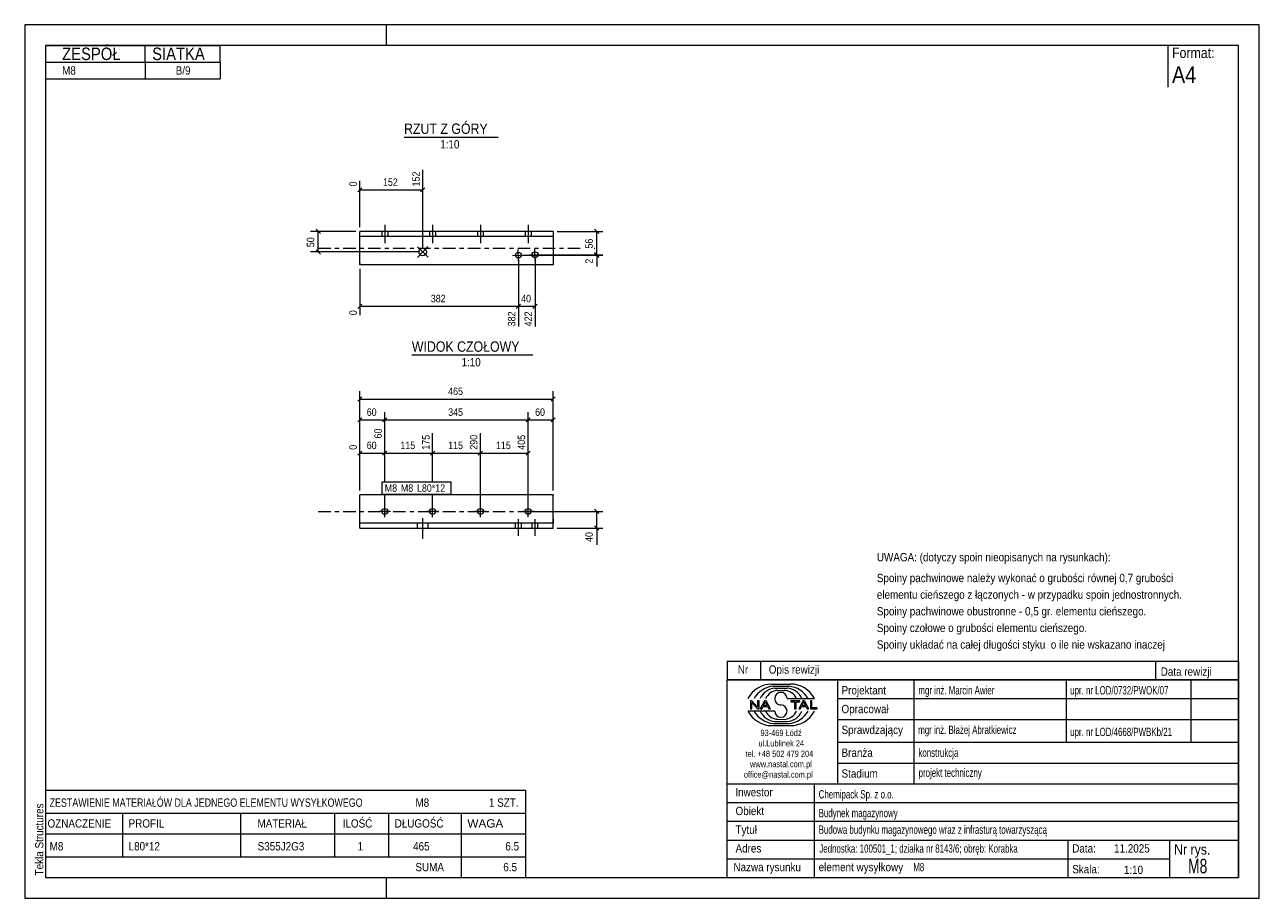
# Model space of a CAD drawing. Header units: millimetres. Extents: x 0 to 297, y 0 to 210.
import ezdxf

# ---------------------------------------------------------------- set-up
doc = ezdxf.new("R2010")
doc.units = ezdxf.units.MM
for name, pattern in [('XKITLINE00', [0]), ('XKITLINE01', [4, 1, -1, 1, -1]), ('XKITLINE03', [6, 3, -1, 1, -1])]:
    doc.linetypes.add(name, pattern=pattern)
for name, color, linetype, lineweight in [('Arkusz rysunku', 3, 'Continuous', 0), ('Element', 2, 'Continuous', 0), ('Inny typ obiektu', 7, 'Continuous', 0), ('Wymiar', 4, 'Continuous', 0), ('Znak elementu', 2, 'Continuous', 0), ('Śruba', 3, 'Continuous', 0)]:
    doc.layers.add(name, color=color, linetype=linetype, lineweight=lineweight)
doc.styles.add('ARIAL', font='ARIAL.TTF')

msp = doc.modelspace()

# ---------------------------------------------------------------- linework, layer by layer
at = {"layer": 'Arkusz rysunku', "linetype": 'XKITLINE00', "lineweight": 0}
for p, q in [((297, 210), (0, 210)), ((0, 210), (0, 0)), ((87, 205), (87, 210)), ((297, 0), (297, 210)), ((292, 205), (5, 205)), ((5, 205), (5, 5)), ((292, 5), (292, 205)), ((5, 5), (292, 5)), ((87, 0), (87, 5)), ((0, 0), (297, 0))]:
    msp.add_line(p, q, dxfattribs=at)
at = {"layer": 'Element', "linetype": 'XKITLINE00', "lineweight": 0}
for p, q in [((80.62, 152.35), (80.62, 160.31)), ((127.12, 160.31), (80.62, 160.31)), ((127.12, 159.11), (80.62, 159.11)), ((127.12, 160.31), (127.12, 152.31)), ((80.62, 152.31), (80.62, 152.35)), ((127.12, 152.31), (80.62, 152.31)), ((80.62, 89.01), (80.62, 97.01)), ((127.12, 97.01), (80.62, 97.01)), ((127.12, 96.97), (127.12, 97.01)), ((127.12, 96.97), (127.12, 96.86)), ((127.12, 89.01), (127.12, 96.86)), ((127.12, 90.21), (80.62, 90.21)), ((80.62, 89.01), (127.12, 89.01))]:
    msp.add_line(p, q, dxfattribs=at)
at = {"layer": 'Element', "linetype": 'XKITLINE03', "lineweight": 0}
for p, q in [((70.62, 156.31), (134.5, 156.31)), ((137.02, 156.31), (137.12, 156.31)), ((70.62, 93.01), (137.12, 93.01))]:
    msp.add_line(p, q, dxfattribs=at)
at = {"layer": 'Element', "linetype": 'XKITLINE01', "lineweight": 0}
for p, q in [((80.62, 152.62), (80.62, 152.35)), ((127.12, 97.01), (127.12, 96.97)), ((127.12, 91.21), (127.12, 89.71))]:
    msp.add_line(p, q, dxfattribs=at)
at = {"layer": 'Inny typ obiektu', "linetype": 'XKITLINE00', "lineweight": 0}
for p, q in [((5, 205), (47, 205)), ((5, 205), (5, 201)), ((29, 201), (29, 205)), ((47, 201), (47, 205)), ((275, 205), (275, 195)), ((5, 201), (47, 201)), ((5, 201), (5, 197)), ((29, 201), (29, 197)), ((47, 201), (47, 197)), ((5, 197), (47, 197)), ((91.26, 183), (113.86, 183)), ((93.14, 130.63), (122.22, 130.63)), ((169, 57), (169, 52.5)), ((169, 57), (292, 57)), ((177, 57), (177, 52.5)), ((272, 57), (272, 52.5)), ((292, 57), (292, 52.5)), ((292, 52.5), (169, 52.5)), ((169, 5), (169, 52.5)), ((169, 52.5), (292, 52.5)), ((179.62, 51.49), (184.23, 51.5)), ((180.07, 50.99), (183.86, 51)), ((180.46, 50.49), (183.45, 50.49)), ((195.5, 52.5), (195.5, 27.5)), ((214, 27.5), (214, 52.5)), ((250.5, 52.5), (250.5, 37.5)), ((280.5, 52.5), (280.5, 37.5)), ((292, 52.5), (292, 5)), ((181.2, 49.98), (182.73, 49.99)), ((183.42, 47.99), (189.98, 47.99)), ((195.5, 48), (292, 48)), ((180.43, 45.01), (174, 45.01)), ((174.93, 47.44), (174.57, 47.44)), ((174.57, 47.44), (174.57, 45.56)), ((174.57, 45.56), (174.9, 45.56)), ((174.9, 47.04), (176.29, 45.56)), ((174.9, 45.56), (174.9, 47.04)), ((176.31, 45.96), (174.93, 47.44)), ((176.29, 45.56), (176.65, 45.56)), ((176.65, 47.44), (176.31, 47.44)), ((176.31, 47.44), (176.31, 45.96)), ((176.65, 45.56), (176.65, 47.44)), ((177.96, 47.44), (176.94, 45.56)), ((176.94, 45.56), (177.31, 45.56)), ((177.31, 45.56), (177.61, 46.13)), ((177.61, 46.13), (178.71, 46.13)), ((177.71, 46.33), (178.14, 47.24)), ((178.6, 46.33), (177.71, 46.33)), ((178.33, 47.44), (177.96, 47.44)), ((178.14, 47.24), (178.6, 46.33)), ((179.41, 45.56), (178.33, 47.44)), ((178.71, 46.13), (179.02, 45.56)), ((179.02, 45.56), (179.41, 45.56)), ((186.43, 47.44), (184.34, 47.44)), ((184.34, 47.44), (184.34, 47.22)), ((184.34, 47.22), (185.21, 47.22)), ((185.21, 47.22), (185.21, 45.56)), ((185.21, 45.56), (185.56, 45.56)), ((185.56, 45.56), (185.56, 47.22)), ((185.56, 47.22), (186.43, 47.22)), ((187.21, 47.44), (186.2, 45.56)), ((186.2, 45.56), (186.57, 45.56)), ((186.43, 47.22), (186.43, 47.44)), ((186.57, 45.56), (186.86, 46.13)), ((186.86, 46.13), (187.96, 46.13)), ((186.96, 46.33), (187.39, 47.24)), ((187.86, 46.33), (186.96, 46.33)), ((187.59, 47.44), (187.21, 47.44)), ((187.4, 47.24), (187.39, 47.24)), ((187.4, 47.24), (187.86, 46.33)), ((188.67, 45.56), (187.59, 47.44)), ((187.96, 46.13), (188.27, 45.56)), ((188.27, 45.56), (188.67, 45.56)), ((189.36, 47.44), (189.01, 47.44)), ((189.01, 47.44), (189.01, 45.56)), ((189.01, 45.56), (190.66, 45.56)), ((189.36, 45.78), (189.36, 47.44)), ((190.66, 45.78), (189.36, 45.78)), ((190.66, 45.56), (190.66, 45.78)), ((180.07, 42.01), (183.86, 42)), ((180.46, 42.51), (183.45, 42.51)), ((181.2, 43.02), (182.73, 43.01)), ((195.5, 43), (292, 43)), ((179.62, 41.51), (184.23, 41.5)), ((195.5, 37.5), (292, 37.5)), ((195.5, 32.5), (292, 32.5)), ((169, 27.5), (292, 27.5)), ((190, 5), (190, 27.5)), ((5, 26), (5, 20.5)), ((5, 26), (120.5, 26)), ((120.5, 26), (120.5, 20.5)), ((169, 23), (292, 23)), ((5, 20.5), (5, 15.5)), ((5, 20.5), (120.5, 20.5)), ((23.5, 20.5), (23.5, 15.5)), ((52, 15.5), (52, 20.5)), ((74.5, 20.5), (74.5, 15.5)), ((87.5, 20.5), (87.5, 15.5)), ((105, 20.5), (105, 15.5)), ((120.5, 20.5), (120.5, 15.5)), ((169, 18.5), (292, 18.5)), ((5, 15.5), (120.5, 15.5)), ((5, 15.5), (5, 10)), ((23.5, 15.5), (23.5, 10)), ((52, 10), (52, 15.5)), ((74.5, 15.5), (74.5, 10)), ((87.5, 15.5), (87.5, 10)), ((105, 15.5), (105, 10)), ((120.5, 15.5), (120.5, 10)), ((169, 14), (292, 14)), ((251, 5), (251, 14)), ((275.5, 5), (275.5, 14)), ((5, 10), (5, 5)), ((5, 10), (120.5, 10)), ((105, 10), (105, 5)), ((120.5, 10), (120.5, 5)), ((169, 9.5), (275.5, 9.5)), ((5, 5), (120.5, 5)), ((169, 5), (292, 5))]:
    msp.add_line(p, q, dxfattribs=at)
for centre, radius, start, end in [((179.72, 45.08), 6.42, 90.8317, 153.0136), ((180.67, 45), 6.02, 95.7347, 150.2266), ((183.22, 46.41), 4.08, 22.7023, 86.7527), ((183.24, 44.98), 6.04, 29.8256, 84.1252), ((184.25, 45.07), 6.43, 27.0191, 90.199), ((180.7, 46.42), 4.07, 93.3428, 157.3393), ((181.33, 46.6), 3.38, 92.229, 155.8008), ((181.92, 47.99), 1.49, 0.0741, 179.9259), ((181.92, 47.99), 1.49, 179.9259, 270), ((182.59, 46.6), 3.39, 24.2351, 87.5913), ((179.72, 47.92), 6.42, 206.9864, 269.1683), ((180.67, 48), 6.02, 209.7734, 264.2653), ((180.7, 46.58), 4.07, 202.6607, 266.6572), ((181.33, 46.4), 3.38, 204.1992, 267.771), ((181.92, 45.01), 1.49, 180.0741, 359.9259), ((181.92, 45), 1.49, 0.0741, 90), ((182.59, 46.4), 3.39, 272.4087, 335.7649), ((183.22, 46.59), 4.08, 273.2473, 337.2977), ((183.24, 48.02), 6.04, 275.8748, 330.1744), ((184.25, 47.93), 6.43, 269.801, 332.9809)]:
    msp.add_arc(centre, radius, start, end, dxfattribs=at)
at = {"layer": 'Wymiar', "linetype": 'XKITLINE00', "lineweight": 0}
for p, q in [((80.62, 161.31), (80.62, 172.47)), ((95.76, 156.37), (95.76, 175.14)), ((81.13, 170.82), (80.11, 169.81)), ((80.62, 170.31), (95.76, 170.31)), ((96.27, 170.82), (95.25, 169.81)), ((70.11, 160.82), (71.13, 159.81)), ((137.11, 160.82), (138.13, 159.81)), ((79.62, 160.31), (68.76, 160.31)), ((70.62, 155.37), (70.62, 160.31)), ((128.12, 160.31), (139.06, 160.31)), ((137.62, 154.71), (137.62, 160.31)), ((94.76, 155.37), (68.76, 155.37)), ((70.11, 155.87), (71.13, 154.86)), ((119.76, 154.58), (139.06, 154.58)), ((123.76, 154.71), (139.06, 154.71)), ((123.76, 154.71), (139.06, 154.71)), ((137.11, 155.22), (138.13, 154.2)), ((137.11, 155.22), (138.13, 154.2)), ((137.11, 155.09), (138.13, 154.07)), ((137.62, 154.58), (137.62, 154.71)), ((137.62, 154.58), (137.62, 151.9)), ((137.62, 154.58), (137.62, 151.9)), ((118.76, 153.58), (118.76, 137.49)), ((118.76, 153.58), (118.76, 137.49)), ((122.76, 153.71), (122.76, 137.49)), ((80.62, 151.31), (80.62, 140.16)), ((81.13, 142.82), (80.11, 141.81)), ((119.27, 142.82), (118.25, 141.81)), ((119.27, 142.82), (118.3, 141.85)), ((123.27, 142.82), (122.25, 141.81)), ((80.62, 142.31), (118.76, 142.31)), ((118.76, 142.31), (122.76, 142.31)), ((80.62, 98.01), (80.62, 121.87)), ((127.12, 98.01), (127.12, 121.87)), ((81.13, 120.52), (80.11, 119.5)), ((80.62, 120.01), (127.12, 120.01)), ((127.63, 120.52), (126.61, 119.5)), ((80.62, 98.01), (80.62, 116.87)), ((86.62, 100.11), (86.62, 116.87)), ((86.62, 100.11), (86.62, 116.87)), ((121.12, 94.01), (121.12, 116.87)), ((121.12, 94.01), (121.12, 116.87)), ((127.12, 98.01), (127.12, 116.87)), ((81.13, 115.52), (80.11, 114.5)), ((80.62, 115.01), (86.62, 115.01)), ((87.13, 115.52), (86.11, 114.5)), ((87.13, 115.52), (86.11, 114.5)), ((86.62, 115.01), (121.12, 115.01)), ((86.62, 100.11), (86.62, 113.2)), ((86.62, 100.11), (86.62, 113.2)), ((121.63, 115.52), (120.61, 114.5)), ((121.63, 115.52), (120.61, 114.5)), ((121.12, 115.01), (127.12, 115.01)), ((127.63, 115.52), (126.61, 114.5)), ((98.12, 100.11), (98.12, 111.83)), ((98.12, 100.11), (98.12, 111.83)), ((109.62, 94.01), (109.62, 111.83)), ((109.62, 94.01), (109.62, 111.83)), ((121.12, 94.01), (121.12, 111.83)), ((81.13, 107.52), (80.11, 106.5)), ((80.62, 98.01), (80.62, 109.16)), ((80.62, 107.01), (86.62, 107.01)), ((87.13, 107.52), (86.11, 106.5)), ((87.13, 107.52), (86.11, 106.5)), ((86.62, 107.01), (98.12, 107.01)), ((98.63, 107.52), (97.61, 106.5)), ((98.63, 107.52), (97.61, 106.5)), ((98.12, 107.01), (109.62, 107.01)), ((110.13, 107.52), (109.11, 106.5)), ((110.13, 107.52), (109.11, 106.5)), ((109.62, 107.01), (121.12, 107.01)), ((121.63, 107.52), (120.61, 106.5)), ((86.62, 94.01), (86.62, 97.11)), ((86.62, 94.01), (86.62, 97.11)), ((86.62, 94.01), (86.62, 97.11)), ((86.62, 94.01), (86.62, 97.11)), ((98.12, 94.01), (98.12, 97.11)), ((98.12, 94.01), (98.12, 97.11)), ((122.12, 93.01), (139.06, 93.01)), ((137.11, 93.52), (138.13, 92.5)), ((137.62, 89.01), (137.62, 93.01)), ((137.11, 89.52), (138.13, 88.5)), ((128.12, 89.01), (139.06, 89.01)), ((137.62, 89.01), (137.62, 84.99)), ((137.62, 89.01), (137.62, 84.99))]:
    msp.add_line(p, q, dxfattribs=at)
at = {"layer": 'Znak elementu', "linetype": 'XKITLINE00', "lineweight": 0}
for p, q in [((86.02, 100.11), (102.58, 100.11)), ((86.02, 97.11), (86.02, 100.11)), ((102.58, 97.11), (102.58, 100.11)), ((86.02, 97.11), (102.58, 97.11))]:
    msp.add_line(p, q, dxfattribs=at)
at = {"layer": 'Śruba', "linetype": 'XKITLINE00', "lineweight": 0}
for p, q in [((86.62, 161.91), (86.62, 157.51)), ((98.12, 161.91), (98.12, 157.51)), ((109.62, 161.91), (109.62, 157.51)), ((121.12, 161.91), (121.12, 157.51)), ((85.92, 160.31), (85.92, 159.11)), ((87.32, 160.31), (87.32, 159.11)), ((97.42, 160.31), (97.42, 159.11)), ((98.82, 160.31), (98.82, 159.11)), ((108.92, 160.31), (108.92, 159.11)), ((110.32, 160.31), (110.32, 159.11)), ((120.42, 160.31), (120.42, 159.11)), ((121.82, 160.31), (121.82, 159.11)), ((94.46, 156.62), (97.05, 154.11)), ((94.5, 154.07), (97.01, 156.66)), ((117.36, 154.54), (120.16, 154.63)), ((118.8, 153.18), (118.72, 155.98)), ((121.36, 154.66), (124.16, 154.75)), ((122.8, 153.31), (122.71, 156.11)), ((88.02, 93.01), (85.22, 93.01)), ((86.62, 91.61), (86.62, 94.41)), ((99.52, 93.01), (96.72, 93.01)), ((98.12, 91.61), (98.12, 94.41)), ((111.02, 93.01), (108.22, 93.01)), ((109.62, 91.61), (109.62, 94.41)), ((122.52, 93.01), (119.72, 93.01)), ((121.12, 91.61), (121.12, 94.41)), ((94.48, 89.01), (94.48, 90.21)), ((95.76, 86.41), (95.76, 91.41)), ((97.03, 89.01), (97.03, 90.21)), ((118.04, 89.01), (118.04, 90.21)), ((118.76, 87.11), (118.76, 91.11)), ((119.48, 89.01), (119.48, 90.21)), ((122.04, 89.01), (122.04, 90.21)), ((122.76, 87.11), (122.76, 91.11)), ((123.48, 89.01), (123.48, 90.21))]:
    msp.add_line(p, q, dxfattribs=at)
for centre, radius in [((95.76, 155.37), 0.9), ((118.76, 154.58), 0.7), ((122.76, 154.71), 0.7), ((86.62, 93.01), 0.7), ((98.12, 93.01), 0.7), ((109.62, 93.01), 0.7), ((121.12, 93.01), 0.7)]:
    msp.add_circle(centre, radius, dxfattribs=at)

# ---------------------------------------------------------------- texts
at = {"layer": 'Arkusz rysunku', "style": 'ARIAL', "width": 0.85}
msp.add_text('Tekla Structures', height=2, rotation=90, dxfattribs=at).set_placement((4.5, 5.5))
at = {"layer": 'Inny typ obiektu', "style": 'ARIAL'}
for s, height, width, p in [('ZESPÓŁ', 3, 0.85, (9, 201.5)), ('SIATKA', 3, 0.85, (30.66, 201.5)), ('Format:', 2.5, 0.85, (276, 202)), ('M8', 2, 0.85, (9, 198)), ('B/9', 2, 0.85, (36.33, 198)), ('A4', 4, 0.85, (276, 196)), ('RZUT Z GÓRY', 2.5, 0.85, (91.26, 183.75)), ('1:10', 2, 0.85, (99.96, 180.25)), ('WIDOK CZOŁOWY', 2.5, 0.85, (93.14, 131.38)), ('1:10', 2, 0.85, (105.08, 127.88)), ('UWAGA: (dotyczy spoin nieopisanych na rysunkach):', 2, 0.85, (205, 81)), ('Spoiny pachwinowe należy wykonać o grubości równej 0,7 grubości', 2, 0.85, (205, 76)), ('elementu cieńszego z łączonych - w przypadku spoin jednostronnych.', 2, 0.85, (205, 72)), ('Spoiny pachwinowe obustronne - 0,5 gr. elementu cieńszego.', 2, 0.85, (205, 68)), ('Spoiny czołowe o grubości elementu cieńszego.', 2, 0.85, (205, 64)), ('Spoiny układać na całej długości styku  o ile nie wskazano inaczej', 2, 0.85, (205, 60)), ('Nr', 2, 0.85, (171.54, 54)), ('Opis rewizji', 2, 0.85, (179, 54)), ('Data rewizji', 2, 0.85, (273.28, 53.5)), ('Projektant', 2, 0.85, (196.5, 49)), ('mgr inż. Marcin Awier', 2, 0.68, (215, 49)), ('upr. nr LOD/0732/PWOK/07', 2, 0.68, (251.5, 49)), ('Opracował', 2, 0.85, (196.5, 44.5)), ('Sprawdzający', 2, 0.85, (196.5, 39.5)), ('mgr inż. Błażej Abratkiewicz', 2, 0.68, (214.94, 39.5)), ('93-469 Łódź', 1.5, 0.85, (177, 39)), ('upr. nr LOD/4668/PWBKb/21', 2, 0.68, (251.5, 39)), ('ul.Lublinek 24', 1.5, 0.85, (176.5, 36.5)), ('Branża', 2, 0.85, (196.5, 34)), ('konstrukcja', 2, 0.68, (215, 34)), ('tel. +48 502 479 204', 1.5, 0.85, (173.41, 34)), ('www.nastal.com.pl', 1.5, 0.85, (174.5, 31.5)), ('office@nastal.com.pl', 1.5, 0.85, (173, 29)), ('Stadium', 2, 0.85, (196.5, 29)), ('projekt techniczny', 2, 0.68, (215.04, 29.19)), ('ZESTAWIENIE MATERIAŁÓW DLA JEDNEGO ELEMENTU WYSYŁKOWEGO', 2, 0.765, (6, 22)), ('M8', 2, 0.85, (94, 22)), ('1', 2, 0.85, (111.69, 22)), (' SZT.', 2, 0.85, (113, 22)), ('Inwestor', 2, 0.85, (170.96, 24.5)), ('Chemipack Sp. z o.o.', 2, 0.68, (191, 24)), ('Obiekt', 2, 0.85, (171, 20)), ('Budynek magazynowy', 2, 0.68, (191, 19.5)), ('OZNACZENIE', 2, 0.85, (5.5, 17)), ('PROFIL', 2, 0.85, (25, 17)), ('MATERIAŁ', 2, 0.85, (56, 17)), ('ILOŚĆ', 2, 0.85, (76.5, 17)), ('DŁUGOŚĆ', 2, 0.85, (89, 17)), ('WAGA', 2, 1.008832, (106.5, 17)), ('Tytuł', 2, 0.85, (171, 15.5)), ('Budowa budynku magazynowego wraz z infrasturą towarzyszącą', 2, 0.68, (191, 15.5)), ('M8', 2, 0.85, (6, 11.5)), ('L80*12', 2, 0.85, (25, 11.5)), ('S355J2G3', 2, 0.85, (56.04, 11.5)), ('1', 2, 0.85, (80.09, 11.5)), ('465', 2, 0.85, (93.44, 11.5)), ('6.5', 2, 0.85, (115.63, 11.5)), ('Adres', 2, 0.85, (171, 11)), ('Jednostka: 100501_1; działka nr 8143/6; obręb: Korabka', 2, 0.68, (191.16, 10.96)), ('Data:', 2, 0.85, (252, 11)), ('11.2025', 2, 0.85, (262.06, 11)), ('Nr rys.', 2.5, 0.85, (276.5, 10.5)), ('M8', 3.5, 0.68, (279.87, 6)), ('SUMA', 2, 0.85, (94, 6.5)), ('6.5', 2, 0.85, (115.13, 6.5)), ('Nazwa rysunku', 2, 0.85, (170.5, 6.5)), ('element wysyłkowy', 2, 0.85, (191, 6.5)), ('M8', 2, 0.68, (213.75, 6.5)), ('Skala:', 2, 0.85, (252, 6)), ('1:10', 2, 0.85, (264.42, 5.85))]:
    msp.add_text(s, height=height, dxfattribs=dict(at, width=width)).set_placement(p)
at = {"layer": 'Wymiar', "style": 'ARIAL', "width": 0.85}
for s, p in [('152', (86.19, 171.27)), ('382', (97.69, 143.27)), ('40', (119.42, 143.27)), ('465', (101.87, 120.97)), ('60', (82.28, 115.97)), ('345', (101.87, 115.97)), ('60', (122.78, 115.97)), ('60', (82.28, 107.97)), ('115', (90.37, 107.97)), ('115', (101.87, 107.97)), ('115', (113.37, 107.97))]:
    msp.add_text(s, height=1.8, dxfattribs=at).set_placement(p)
for s, p in [('152', (95.04, 171.13)), ('0', (79.9, 171.13)), ('50', (69.66, 156.51)), ('56', (136.66, 156.18)), ('2', (136.66, 152.57)), ('0', (79.9, 140.16)), ('382', (118.04, 137.49)), ('422', (122.04, 137.49)), ('60', (85.9, 110.53)), ('175', (97.4, 107.83)), ('290', (108.9, 107.83)), ('405', (120.4, 107.83)), ('0', (79.9, 107.83)), ('40', (136.66, 85.66))]:
    msp.add_text(s, height=1.8, rotation=90.0002, dxfattribs=at).set_placement(p)
at = {"layer": 'Znak elementu', "style": 'ARIAL', "width": 0.85}
for s, p in [('M8', (86.62, 97.71)), ('M8', (90.49, 97.71)), ('L80*12', (94.37, 97.71))]:
    msp.add_text(s, height=1.8, dxfattribs=at).set_placement(p)

doc.saveas('drawing.dxf')
